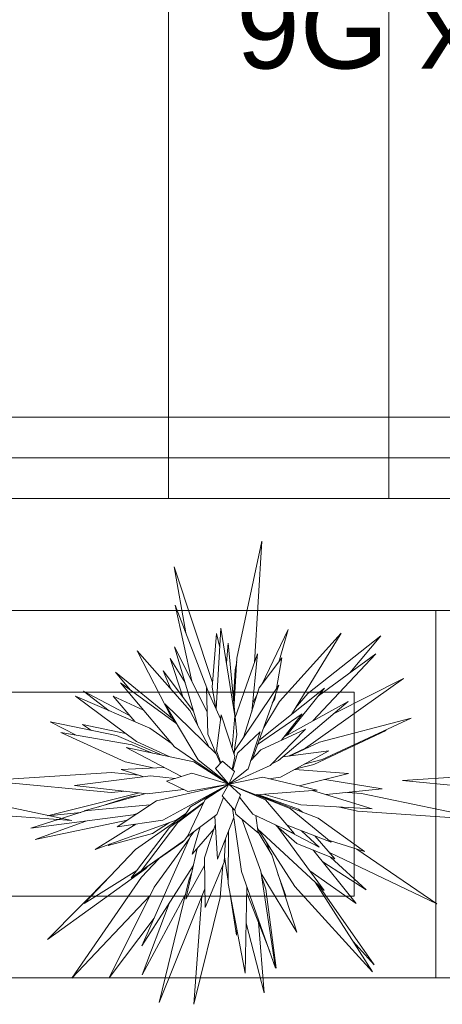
# Model space of a CAD drawing. Header units: millimetres. Extents: x -14761 to 157739, y -22400 to 107990.
# Tile 220 of 228: x 104398 to 104916, y 52280 to 53487. Entities that reach past the tile are written whole.
import ezdxf

# ---------------------------------------------------------------- set-up
doc = ezdxf.new("R2010")
doc.units = ezdxf.units.MM
doc.header["$MEASUREMENT"] = 0
doc.layers.add('Интерьер - Мебель', color=7, linetype='Continuous')
doc.layers.add('Конструктив - Лестницы в бассейны', color=7, linetype='Continuous')
doc.styles.add('СГЕНЕРИР_СТИЛЬ_1', font='txt')

msp = doc.modelspace()

# ---------------------------------------------------------------- linework, layer by layer
at = {"layer": 'Интерьер - Мебель', "color": 7, "linetype": 'Continuous', "lineweight": 15}
for p, q in [((104663.9, 52704.3), (104694.4, 52847.8)), ((104663.9, 52704.3), (104694.4, 52847.8)), ((104694.4, 52847.8), (104685.3, 52699.2)), ((104694.4, 52847.8), (104685.3, 52699.2)), ((104601.2, 52735.5), (104586.9, 52816.2)), ((104586.9, 52816.2), (104633.7, 52674.6)), ((104601.2, 52735.5), (104586.9, 52816.2)), ((104586.9, 52816.2), (104633.7, 52674.6)), ((104907.7, 52762.8), (103407.7, 52762.8)), ((104608.5, 52676.3), (104588.1, 52769.6)), ((104588.1, 52769.6), (104630.4, 52659.6)), ((104608.5, 52676.3), (104588.1, 52769.6)), ((104588.1, 52769.6), (104630.4, 52659.6)), ((106407.7, 52762.8), (104907.7, 52762.8)), ((104907.7, 52762.8), (104907.7, 52312.8)), ((104907.7, 52312.8), (104907.7, 52762.8)), ((104638.2, 52642.1), (104644.1, 52741.2)), ((104638.2, 52642.1), (104644.1, 52741.2)), ((104644.1, 52741.2), (104661.3, 52633.8)), ((104644.1, 52741.2), (104661.3, 52633.8)), ((104694.4, 52672.2), (104726.8, 52739.6)), ((104694.4, 52672.2), (104726.8, 52739.6)), ((104726.8, 52739.6), (104715.1, 52699.7)), ((104726.8, 52739.6), (104715.1, 52699.7)), ((104716.1, 52651.3), (104791.7, 52735.2)), ((104716.1, 52651.3), (104791.7, 52735.2)), ((104791.7, 52735.2), (104730.7, 52635.4)), ((104791.7, 52735.2), (104730.7, 52635.4)), ((104633.3, 52669), (104638.6, 52734.7)), ((104633.3, 52669), (104638.6, 52734.7)), ((104638.6, 52734.7), (104642.7, 52717.5)), ((104638.6, 52734.7), (104642.7, 52717.5)), ((104750.8, 52661), (104840.1, 52731.7)), ((104750.8, 52661), (104840.1, 52731.7)), ((104840.1, 52731.7), (104802.4, 52686.6)), ((104840.1, 52731.7), (104802.4, 52686.6)), ((104583.7, 52631.7), (104541.5, 52713.3)), ((104541.5, 52713.3), (104605.9, 52640.4)), ((104583.7, 52631.7), (104541.5, 52713.3)), ((104541.5, 52713.3), (104605.9, 52640.4)), ((104616, 52621.5), (104587.3, 52718.4)), ((104587.3, 52718.4), (104627.4, 52638.8)), ((104616, 52621.5), (104587.3, 52718.4)), ((104587.3, 52718.4), (104627.4, 52638.8)), ((104650.9, 52698.7), (104653, 52722.7)), ((104650.9, 52698.7), (104653, 52722.7)), ((104653, 52722.7), (104663.9, 52610.7)), ((104653, 52722.7), (104663.9, 52610.7)), ((104597.4, 52657.2), (104581.9, 52704.1)), ((104581.9, 52704.1), (104600.2, 52674.8)), ((104597.4, 52657.2), (104581.9, 52704.1)), ((104581.9, 52704.1), (104600.2, 52674.8)), ((104660.3, 52647.9), (104663.9, 52704.3)), ((104660.3, 52647.9), (104663.9, 52704.3)), ((104661.5, 52690.1), (104663.6, 52700)), ((104661.5, 52690.1), (104663.6, 52700)), ((104661.8, 52631.9), (104688.9, 52709.7)), ((104661.8, 52631.9), (104688.9, 52709.7)), ((104688.9, 52709.7), (104681.9, 52638.6)), ((104688.9, 52709.7), (104681.9, 52638.6)), ((104691.1, 52667.9), (104718.8, 52704.7)), ((104691.1, 52667.9), (104718.8, 52704.7)), ((104718.8, 52704.7), (104712.3, 52667.2)), ((104718.8, 52704.7), (104712.3, 52667.2)), ((104833.9, 52709.7), (104757, 52627.5)), ((104833.9, 52709.7), (104757, 52627.5)), ((104763.9, 52658.4), (104833.9, 52709.7)), ((104763.9, 52658.4), (104833.9, 52709.7)), ((104532.9, 52665.8), (104514.9, 52687.4)), ((104514.9, 52687.4), (104584.2, 52631.1)), ((104532.9, 52665.8), (104514.9, 52687.4)), ((104514.9, 52687.4), (104584.2, 52631.1)), ((104583.4, 52665.8), (104573.5, 52689)), ((104573.5, 52689), (104610.6, 52639.6)), ((104583.4, 52665.8), (104573.5, 52689)), ((104573.5, 52689), (104610.6, 52639.6)), ((104659.6, 52654.7), (104661.5, 52690.1)), ((104659.6, 52654.7), (104661.5, 52690.1)), ((104867.8, 52679.6), (104747.9, 52594.1)), ((104867.8, 52679.6), (104747.9, 52594.1)), ((104783, 52636.7), (104867.8, 52679.6)), ((104783, 52636.7), (104867.8, 52679.6)), ((104807.7, 52662.8), (103507.7, 52662.8)), ((104507.2, 52640.1), (104475.9, 52664)), ((104475.9, 52664), (104532.1, 52634.3)), ((104507.2, 52640.1), (104475.9, 52664)), ((104475.9, 52664), (104532.1, 52634.3)), ((104587.3, 52595.8), (104521.3, 52674.4)), ((104521.3, 52674.4), (104590.2, 52623.8)), ((104587.3, 52595.8), (104521.3, 52674.4)), ((104521.3, 52674.4), (104590.2, 52623.8)), ((104628.2, 52611.1), (104626.6, 52668)), ((104626.6, 52668), (104643.9, 52629.4)), ((104628.2, 52611.1), (104626.6, 52668)), ((104626.6, 52668), (104643.9, 52629.4)), ((104637.8, 52643), (104633.3, 52669)), ((104637.8, 52643), (104633.3, 52669)), ((104661, 52590.8), (104715.2, 52671.5)), ((104661, 52590.8), (104715.2, 52671.5)), ((104672, 52607.2), (104691.1, 52667.9)), ((104672, 52607.2), (104691.1, 52667.9)), ((104715.2, 52671.5), (104682.8, 52581)), ((104715.2, 52671.5), (104682.8, 52581)), ((104690.8, 52603.4), (104771.1, 52667.5)), ((104690.8, 52603.4), (104771.1, 52667.5)), ((104771.1, 52667.5), (104725.2, 52609.9)), ((104771.1, 52667.5), (104725.2, 52609.9)), ((104807.7, 52412.8), (104807.7, 52662.8)), ((104540.6, 52602.3), (104465.8, 52658)), ((104465.8, 52658), (104556.9, 52618.7)), ((104540.6, 52602.3), (104465.8, 52658)), ((104465.8, 52658), (104556.9, 52618.7)), ((104538.5, 52626.7), (104512.2, 52658)), ((104512.2, 52658), (104549.5, 52640.9)), ((104538.5, 52626.7), (104512.2, 52658)), ((104512.2, 52658), (104549.5, 52640.9)), ((104682.9, 52648.3), (104689, 52661)), ((104682.9, 52648.3), (104689, 52661)), ((104696.6, 52619.5), (104716.1, 52651.3)), ((104696.6, 52619.5), (104716.1, 52651.3)), ((104710.1, 52654.5), (104707.2, 52649.1)), ((104710.1, 52654.5), (104707.2, 52649.1)), ((104711, 52659.8), (104710.1, 52654.5)), ((104711, 52659.8), (104710.1, 52654.5)), ((104800.1, 52651.2), (104714.8, 52579)), ((104800.1, 52651.2), (104714.8, 52579)), ((104721.8, 52608), (104800.1, 52651.2)), ((104721.8, 52608), (104800.1, 52651.2)), ((104735.7, 52643.7), (104750.8, 52661)), ((104735.7, 52643.7), (104750.8, 52661)), ((104616.5, 52579.7), (104575.3, 52648.6)), ((104575.3, 52648.6), (104638.5, 52587)), ((104616.5, 52579.7), (104575.3, 52648.6)), ((104575.3, 52648.6), (104638.5, 52587)), ((104605.9, 52640.4), (104630, 52595.4)), ((104605.9, 52640.4), (104630, 52595.4)), ((104466.9, 52610), (104434.8, 52626.3)), ((104434.8, 52626.3), (104516.4, 52609.8)), ((104466.9, 52610), (104434.8, 52626.3)), ((104434.8, 52626.3), (104516.4, 52609.8)), ((104589.3, 52625.2), (104583.7, 52631.7)), ((104589.3, 52625.2), (104583.7, 52631.7)), ((104638.6, 52591), (104644.7, 52635)), ((104638.6, 52591), (104644.7, 52635)), ((104644.7, 52635), (104661.4, 52583.8)), ((104644.7, 52635), (104661.4, 52583.8)), ((104661.3, 52633.8), (104657.9, 52594.5)), ((104661.3, 52633.8), (104657.9, 52594.5)), ((104689.1, 52598.5), (104743.6, 52636.2)), ((104689.1, 52598.5), (104743.6, 52636.2)), ((104743.6, 52636.2), (104718.5, 52603.8)), ((104743.6, 52636.2), (104718.5, 52603.8)), ((104730.7, 52635.4), (104730.1, 52634.8)), ((104730.7, 52635.4), (104730.1, 52634.8)), ((104765, 52601.6), (104877.5, 52631)), ((104765, 52601.6), (104877.5, 52631)), ((104877.5, 52631), (104768.4, 52580.3)), ((104877.5, 52631), (104768.4, 52580.3)), ((104485.7, 52616), (104474.7, 52623.1)), ((104474.7, 52623.1), (104527.3, 52612.2)), ((104485.7, 52616), (104474.7, 52623.1)), ((104474.7, 52623.1), (104527.3, 52612.2)), ((104556.9, 52618.7), (104584.4, 52599.4)), ((104556.9, 52618.7), (104584.4, 52599.4)), ((104664.5, 52588.1), (104692.2, 52614.2)), ((104664.5, 52588.1), (104692.2, 52614.2)), ((104692.2, 52614.2), (104677.4, 52568.9)), ((104692.2, 52614.2), (104677.4, 52568.9)), ((104693.1, 52592), (104747.8, 52617.5)), ((104693.1, 52592), (104747.8, 52617.5)), ((104747.8, 52617.5), (104704.6, 52572.7)), ((104747.8, 52617.5), (104704.6, 52572.7)), ((104846.7, 52616), (104758.2, 52574)), ((104846.7, 52616), (104758.2, 52574)), ((104844.1, 52615.5), (104846.7, 52616)), ((104844.1, 52615.5), (104846.7, 52616)), ((104527, 52577.2), (104447.9, 52613.2)), ((104447.9, 52613.2), (104535.4, 52598.3)), ((104527, 52577.2), (104447.9, 52613.2)), ((104447.9, 52613.2), (104535.4, 52598.3)), ((104516.4, 52609.8), (104572, 52585.7)), ((104516.4, 52609.8), (104572, 52585.7)), ((104580.7, 52583.9), (104540.6, 52602.3)), ((104580.7, 52583.9), (104540.6, 52602.3)), ((104638.4, 52587.1), (104628.2, 52611.1)), ((104638.4, 52587.1), (104628.2, 52611.1)), ((104663.9, 52610.7), (104660.1, 52587.5)), ((104663.9, 52610.7), (104660.1, 52587.5)), ((104595.7, 52559.4), (104527.9, 52595.1)), ((104527.9, 52595.1), (104611.2, 52577.4)), ((104595.7, 52559.4), (104527.9, 52595.1)), ((104527.9, 52595.1), (104611.2, 52577.4)), ((104535.4, 52598.3), (104560.5, 52588.2)), ((104535.4, 52598.3), (104560.5, 52588.2)), ((104654.1, 52550.2), (104587.3, 52595.8)), ((104654.1, 52550.2), (104587.3, 52595.8)), ((104644.2, 52576.1), (104638.6, 52591)), ((104644.2, 52576.1), (104638.6, 52591)), ((104660.3, 52586.9), (104661, 52590.8)), ((104660.3, 52586.9), (104661, 52590.8)), ((104680.6, 52578.6), (104693.1, 52592)), ((104680.6, 52578.6), (104693.1, 52592)), ((104776.4, 52590.9), (104717.2, 52558.5)), ((104776.4, 52590.9), (104717.2, 52558.5)), ((104719.9, 52583.4), (104776.4, 52590.9)), ((104719.9, 52583.4), (104776.4, 52590.9)), ((104747.9, 52594.1), (104726.9, 52584.3)), ((104747.9, 52594.1), (104726.9, 52584.3)), ((104728.1, 52584.5), (104765, 52601.6)), ((104728.1, 52584.5), (104765, 52601.6)), ((104654.1, 52550.2), (104616.5, 52579.7)), ((104654.1, 52550.2), (104616.5, 52579.7)), ((104637.5, 52569.1), (104646.2, 52578.2)), ((104637.5, 52569.1), (104646.2, 52578.2)), ((104638.5, 52587), (104643.5, 52575.3)), ((104638.5, 52587), (104643.5, 52575.3)), ((104646.2, 52578.2), (104661, 52565.4)), ((104646.2, 52578.2), (104661, 52565.4)), ((104661.4, 52583.8), (104658, 52568.1)), ((104661.4, 52583.8), (104658, 52568.1)), ((104658.8, 52567.4), (104664.5, 52588.1)), ((104658.8, 52567.4), (104664.5, 52588.1)), ((104714.8, 52579), (104707.4, 52575.5)), ((104714.8, 52579), (104707.4, 52575.5)), ((104768.4, 52580.3), (104746.4, 52574.5)), ((104768.4, 52580.3), (104746.4, 52574.5)), ((104522, 52568.2), (104574.4, 52570.6)), ((104522, 52568.2), (104574.4, 52570.6)), ((104549.6, 52559.1), (104522, 52568.2)), ((104549.6, 52559.1), (104522, 52568.2)), ((104561, 52570), (104527, 52577.2)), ((104561, 52570), (104527, 52577.2)), ((104611.2, 52577.4), (104654.1, 52550.2)), ((104611.2, 52577.4), (104654.1, 52550.2)), ((104654.1, 52550.2), (104637.5, 52569.1)), ((104654.1, 52550.2), (104637.5, 52569.1)), ((104704.6, 52572.7), (104654.1, 52550.2)), ((104704.6, 52572.7), (104654.1, 52550.2)), ((104677.4, 52568.9), (104654.1, 52550.2)), ((104677.4, 52568.9), (104654.1, 52550.2)), ((104734.8, 52568.2), (104800.6, 52563.1)), ((104734.8, 52568.2), (104800.6, 52563.1)), ((104758.2, 52574), (104736.4, 52569)), ((104758.2, 52574), (104736.4, 52569)), ((104356, 52554.4), (104509.9, 52564.4)), ((104356, 52554.4), (104509.9, 52564.4)), ((104509.5, 52540), (104356, 52554.4)), ((104509.5, 52540), (104356, 52554.4)), ((104464.6, 52548.3), (104557.9, 52560.1)), ((104464.6, 52548.3), (104557.9, 52560.1)), ((104509.9, 52564.4), (104543.6, 52561.1)), ((104509.9, 52564.4), (104543.6, 52561.1)), ((104557.9, 52560.1), (104588.2, 52557)), ((104557.9, 52560.1), (104588.2, 52557)), ((104577.4, 52553.6), (104608.5, 52563.5)), ((104577.4, 52553.6), (104608.5, 52563.5)), ((104608.5, 52563.5), (104654.1, 52550.2)), ((104608.5, 52563.5), (104654.1, 52550.2)), ((104661, 52565.4), (104654.1, 52550.2)), ((104661, 52565.4), (104654.1, 52550.2)), ((104654.1, 52550.2), (104695.4, 52558.4)), ((104654.1, 52550.2), (104695.4, 52558.4)), ((104695.4, 52558.4), (104762.2, 52542.8)), ((104695.4, 52558.4), (104762.2, 52542.8)), ((104717.2, 52558.5), (104703, 52556.6)), ((104717.2, 52558.5), (104703, 52556.6)), ((104800.6, 52563.1), (104740.3, 52548)), ((104800.6, 52563.1), (104740.3, 52548)), ((104771.6, 52555.8), (104841.8, 52544.1)), ((104771.6, 52555.8), (104841.8, 52544.1)), ((104866.9, 52554.4), (105020.8, 52564.4)), ((104866.9, 52554.4), (105020.8, 52564.4)), ((105020.5, 52540), (104866.9, 52554.4)), ((105020.5, 52540), (104866.9, 52554.4)), ((104553.7, 52538.3), (104464.6, 52548.3)), ((104553.7, 52538.3), (104464.6, 52548.3)), ((104598.4, 52543.6), (104553.7, 52538.3)), ((104598.4, 52543.6), (104553.7, 52538.3)), ((104565.1, 52529.4), (104654.1, 52550.2)), ((104565.1, 52529.4), (104654.1, 52550.2)), ((104654.1, 52550.2), (104572.8, 52505.9)), ((104654.1, 52550.2), (104572.8, 52505.9)), ((104603.7, 52541.1), (104577.4, 52553.6)), ((104603.7, 52541.1), (104577.4, 52553.6)), ((104654.1, 52550.2), (104603.7, 52541.1)), ((104654.1, 52550.2), (104603.7, 52541.1)), ((104607, 52522.4), (104654.1, 52550.2)), ((104607, 52522.4), (104654.1, 52550.2)), ((104624.7, 52531.4), (104654.1, 52550.2)), ((104624.7, 52531.4), (104654.1, 52550.2)), ((104645.8, 52535.6), (104654.1, 52550.2)), ((104645.8, 52535.6), (104654.1, 52550.2)), ((104654.1, 52550.2), (104729.2, 52520.2)), ((104654.1, 52550.2), (104698.8, 52530.7)), ((104654.1, 52550.2), (104668.2, 52537.1)), ((104654.1, 52550.2), (104729.2, 52520.2)), ((104654.1, 52550.2), (104698.8, 52530.7)), ((104654.1, 52550.2), (104668.2, 52537.1)), ((104762.2, 52542.8), (104686.8, 52537.1)), ((104762.2, 52542.8), (104686.8, 52537.1)), ((104756.6, 52542.4), (104829.6, 52519.9)), ((104756.6, 52542.4), (104829.6, 52519.9)), ((104841.8, 52544.1), (104773.1, 52537.3)), ((104841.8, 52544.1), (104773.1, 52537.3)), ((104303.3, 52538.7), (104461.5, 52505.6)), ((104303.3, 52538.7), (104461.5, 52505.6)), ((104431.6, 52511.2), (104544.5, 52539.3)), ((104431.6, 52511.2), (104544.5, 52539.3)), ((104476.5, 52517.4), (104552, 52538.5)), ((104476.5, 52517.4), (104552, 52538.5)), ((104494.4, 52522.4), (104534.2, 52535)), ((104494.4, 52522.4), (104534.2, 52535)), ((104527.1, 52541.3), (104509.5, 52540)), ((104527.1, 52541.3), (104509.5, 52540)), ((104534.2, 52535), (104544.2, 52536.3)), ((104534.2, 52535), (104544.2, 52536.3)), ((104603.3, 52486), (104624.7, 52531.4)), ((104603.3, 52486), (104624.7, 52531.4)), ((104647.5, 52533.6), (104639.2, 52512.9)), ((104647.5, 52533.6), (104639.2, 52512.9)), ((104660.8, 52518), (104645.8, 52535.6)), ((104660.8, 52518), (104645.8, 52535.6)), ((104668.2, 52537.1), (104660.8, 52518)), ((104668.2, 52537.1), (104660.8, 52518)), ((104683.3, 52513.4), (104667, 52533.9)), ((104683.3, 52513.4), (104667, 52533.9)), ((104688, 52537.2), (104763.5, 52508.3)), ((104688, 52537.2), (104763.5, 52508.3)), ((104689.4, 52537.3), (104739.2, 52519.2)), ((104689.4, 52537.3), (104739.2, 52519.2)), ((104742.2, 52524.5), (104696.4, 52537.9)), ((104742.2, 52524.5), (104696.4, 52537.9)), ((104698.8, 52530.7), (104734.3, 52489.1)), ((104698.8, 52530.7), (104734.3, 52489.1)), ((104799.2, 52539.9), (104816.4, 52538.7)), ((104799.2, 52539.9), (104816.4, 52538.7)), ((104816.4, 52538.7), (104974.6, 52505.6)), ((104816.4, 52538.7), (104974.6, 52505.6)), ((104411.4, 52496), (104479.5, 52517.6)), ((104411.4, 52496), (104479.5, 52517.6)), ((104557.6, 52524.5), (104476.5, 52517.4)), ((104557.6, 52524.5), (104476.5, 52517.4)), ((104517.2, 52497.9), (104565.1, 52529.4)), ((104517.2, 52497.9), (104565.1, 52529.4)), ((104581.1, 52497.1), (104622.7, 52527.4)), ((104581.1, 52497.1), (104622.7, 52527.4)), ((104591.4, 52503.1), (104622.2, 52526.2)), ((104591.4, 52503.1), (104622.2, 52526.2)), ((104598.2, 52509.5), (104607, 52522.4)), ((104598.2, 52509.5), (104607, 52522.4)), ((104658.5, 52520.8), (104660.2, 52509.3)), ((104658.5, 52520.8), (104660.2, 52509.3)), ((104662.6, 52513.2), (104661.3, 52519.1)), ((104662.6, 52513.2), (104661.3, 52519.1)), ((104729.2, 52520.2), (104779.4, 52479)), ((104729.2, 52520.2), (104779.4, 52479)), ((104739.2, 52519.2), (104744.2, 52515.7)), ((104739.2, 52519.2), (104744.2, 52515.7)), ((104829.6, 52519.9), (104742.2, 52524.5)), ((104829.6, 52519.9), (104742.2, 52524.5)), ((104811.8, 52517.1), (104788.1, 52522.1)), ((104811.8, 52517.1), (104788.1, 52522.1)), ((104461.5, 52505.6), (104298.8, 52517.1)), ((104461.5, 52505.6), (104298.8, 52517.1)), ((104536.8, 52512.4), (104411.4, 52496)), ((104536.8, 52512.4), (104411.4, 52496)), ((104529.5, 52506), (104416.4, 52482.1)), ((104529.5, 52506), (104416.4, 52482.1)), ((104472.4, 52515.4), (104431.6, 52511.2)), ((104472.4, 52515.4), (104431.6, 52511.2)), ((104589.5, 52506), (104490, 52469.8)), ((104589.5, 52506), (104490, 52469.8)), ((104572.8, 52505.9), (104517.2, 52497.9)), ((104572.8, 52505.9), (104517.2, 52497.9)), ((104541.5, 52513.9), (104536.8, 52512.4)), ((104541.5, 52513.9), (104536.8, 52512.4)), ((104588, 52504.3), (104600.7, 52513.1)), ((104588, 52504.3), (104600.7, 52513.1)), ((104601.3, 52514), (104589.5, 52506)), ((104601.3, 52514), (104589.5, 52506)), ((104639.2, 52512.9), (104603.3, 52486)), ((104639.2, 52512.9), (104603.3, 52486)), ((104640.1, 52458), (104636.6, 52511)), ((104640.1, 52458), (104636.6, 52511)), ((104660.2, 52509.3), (104640.1, 52458)), ((104660.2, 52509.3), (104640.1, 52458)), ((104669.5, 52443.1), (104660, 52508.9)), ((104669.5, 52443.1), (104660, 52508.9)), ((104689.9, 52490.5), (104662.6, 52513.2)), ((104689.9, 52490.5), (104662.6, 52513.2)), ((104669.7, 52507.4), (104693, 52443.3)), ((104669.7, 52507.4), (104693, 52443.3)), ((104734.3, 52489.1), (104683.3, 52513.4)), ((104734.3, 52489.1), (104683.3, 52513.4)), ((104686.9, 52511.7), (104689.9, 52490.5)), ((104686.9, 52511.7), (104689.9, 52490.5)), ((104763.5, 52508.3), (104820.1, 52467.4)), ((104763.5, 52508.3), (104820.1, 52467.4)), ((104974.6, 52505.6), (104811.8, 52517.1)), ((104974.6, 52505.6), (104811.8, 52517.1)), ((104416.4, 52482.1), (104478.8, 52504.8)), ((104416.4, 52482.1), (104478.8, 52504.8)), ((104490, 52469.8), (104539.8, 52501.2)), ((104490, 52469.8), (104539.8, 52501.2)), ((104534.1, 52435.2), (104581.1, 52497.1)), ((104534.1, 52435.2), (104581.1, 52497.1)), ((104536.2, 52498.9), (104538.8, 52501)), ((104536.2, 52498.9), (104538.8, 52501)), ((104539.5, 52470.1), (104587.5, 52503.6)), ((104539.5, 52470.1), (104587.5, 52503.6)), ((104546.5, 52444), (104591.4, 52503.1)), ((104546.5, 52444), (104591.4, 52503.1)), ((104581.1, 52502.9), (104560.4, 52489.6)), ((104581.1, 52502.9), (104560.4, 52489.6)), ((104584.4, 52499.5), (104588, 52504.3)), ((104584.4, 52499.5), (104588, 52504.3)), ((104609.1, 52464.4), (104618.7, 52497.6)), ((104609.1, 52464.4), (104618.7, 52497.6)), ((104635.8, 52495.2), (104609.1, 52464.4)), ((104635.8, 52495.2), (104609.1, 52464.4)), ((104624.1, 52459.9), (104637.3, 52499.7)), ((104624.1, 52459.9), (104637.3, 52499.7)), ((104770.9, 52419.9), (104689.2, 52495.4)), ((104770.9, 52419.9), (104689.2, 52495.4)), ((104735, 52424.4), (104689.4, 52495.3)), ((104735, 52424.4), (104689.4, 52495.3)), ((104737.4, 52477.4), (104711.6, 52499.9)), ((104737.4, 52477.4), (104711.6, 52499.9)), ((104712.9, 52498.8), (104770.9, 52419.9)), ((104712.9, 52498.8), (104770.9, 52419.9)), ((104764.6, 52472.7), (104720, 52495.9)), ((104764.6, 52472.7), (104720, 52495.9)), ((104779.4, 52479), (104725.3, 52499.7)), ((104779.4, 52479), (104725.3, 52499.7)), ((104560.4, 52489.6), (104505.9, 52474.7)), ((104560.4, 52489.6), (104505.9, 52474.7)), ((104599.5, 52481.5), (104546.5, 52444)), ((104599.5, 52481.5), (104546.5, 52444)), ((104547.2, 52351.7), (104606.6, 52485.5)), ((104547.2, 52351.7), (104606.6, 52485.5)), ((104562.3, 52423.7), (104605.7, 52483.4)), ((104562.3, 52423.7), (104605.7, 52483.4)), ((104603.6, 52486.7), (104599.5, 52481.5)), ((104603.6, 52486.7), (104599.5, 52481.5)), ((104606.6, 52485.5), (104611.5, 52492.1)), ((104606.6, 52485.5), (104611.5, 52492.1)), ((104649.8, 52482.9), (104648, 52454.5)), ((104649.8, 52482.9), (104648, 52454.5)), ((104652.9, 52428.3), (104653.5, 52492.3)), ((104652.9, 52428.3), (104653.5, 52492.3)), ((104689.8, 52491.1), (104706.6, 52463.4)), ((104689.8, 52491.1), (104706.6, 52463.4)), ((104742.8, 52493), (104764.6, 52472.7)), ((104742.8, 52493), (104764.6, 52472.7)), ((104759.3, 52486.7), (104783.9, 52458.5)), ((104759.3, 52486.7), (104783.9, 52458.5)), ((104762.1, 52485.6), (104759.6, 52486.4)), ((104762.1, 52485.6), (104759.6, 52486.4)), ((104476.6, 52403.6), (104539.5, 52470.1)), ((104476.6, 52403.6), (104539.5, 52470.1)), ((104505.9, 52474.7), (104508.1, 52476.4)), ((104505.9, 52474.7), (104508.1, 52476.4)), ((104597.2, 52478.9), (104534.1, 52435.2)), ((104597.2, 52478.9), (104534.1, 52435.2)), ((104599, 52481.1), (104597.2, 52478.9)), ((104599, 52481.1), (104597.2, 52478.9)), ((104601.3, 52409.1), (104614.9, 52471.1)), ((104601.3, 52409.1), (104614.9, 52471.1)), ((104700.1, 52478.6), (104704.2, 52467.4)), ((104700.1, 52478.6), (104704.2, 52467.4)), ((104783.9, 52458.5), (104737.4, 52477.4)), ((104783.9, 52458.5), (104737.4, 52477.4)), ((104756.7, 52469.6), (104758.1, 52468.5)), ((104756.7, 52469.6), (104758.1, 52468.5)), ((104820.1, 52467.4), (104777.1, 52480.9)), ((104820.1, 52467.4), (104777.1, 52480.9)), ((104811, 52470.3), (104908.8, 52403.2)), ((104811, 52470.3), (104908.8, 52403.2)), ((104546.7, 52436.1), (104568, 52458.7)), ((104546.7, 52436.1), (104568, 52458.7)), ((104624.8, 52398.9), (104624.1, 52459.9)), ((104624.8, 52398.9), (104624.1, 52459.9)), ((104652.9, 52431.3), (104648.4, 52460.8)), ((104652.9, 52431.3), (104648.4, 52460.8)), ((104706.6, 52463.4), (104737.2, 52368.5)), ((104706.6, 52463.4), (104737.2, 52368.5)), ((104758.1, 52468.5), (104809.8, 52403.9)), ((104758.1, 52468.5), (104809.8, 52403.9)), ((104908.8, 52403.2), (104777.3, 52466.1)), ((104908.8, 52403.2), (104777.3, 52466.1)), ((104778.4, 52460.7), (104822.3, 52420.4)), ((104778.4, 52460.7), (104822.3, 52420.4)), ((104551.7, 52446.2), (104431.5, 52359.5)), ((104551.7, 52446.2), (104431.5, 52359.5)), ((104610.3, 52449.9), (104547.2, 52351.7)), ((104610.3, 52449.9), (104547.2, 52351.7)), ((104555.1, 52449.8), (104551.7, 52446.2)), ((104555.1, 52449.8), (104551.7, 52446.2)), ((104624.2, 52450.5), (104601.3, 52409.1)), ((104624.2, 52450.5), (104601.3, 52409.1)), ((104648, 52454.5), (104624.8, 52398.9)), ((104648, 52454.5), (104624.8, 52398.9)), ((104646.4, 52450.7), (104643.4, 52411.3)), ((104646.4, 52450.7), (104643.4, 52411.3)), ((104822.3, 52420.4), (104769, 52454.8)), ((104822.3, 52420.4), (104769, 52454.8)), ((104431.5, 52359.5), (104509.9, 52438.8)), ((104431.5, 52359.5), (104509.9, 52438.8)), ((104461.3, 52312.2), (104546.7, 52436.1)), ((104461.3, 52312.2), (104546.7, 52436.1)), ((104541, 52444.3), (104476.6, 52403.6)), ((104541, 52444.3), (104476.6, 52403.6)), ((104568.4, 52282.4), (104605.2, 52433.5)), ((104568.4, 52282.4), (104605.2, 52433.5)), ((104605.2, 52433.5), (104608.3, 52441)), ((104605.2, 52433.5), (104608.3, 52441)), ((104711.3, 52324.6), (104669.5, 52443.1)), ((104711.3, 52324.6), (104669.5, 52443.1)), ((104693, 52443.3), (104711.3, 52324.6)), ((104693, 52443.3), (104711.3, 52324.6)), ((104737.2, 52368.5), (104693.4, 52440.6)), ((104737.2, 52368.5), (104693.4, 52440.6)), ((104693.9, 52437.2), (104699.4, 52421.5)), ((104693.9, 52437.2), (104699.4, 52421.5)), ((104714.1, 52440.3), (104723.9, 52413.2)), ((104714.1, 52440.3), (104723.9, 52413.2)), ((104809.8, 52403.9), (104753.3, 52443.8)), ((104809.8, 52403.9), (104753.3, 52443.8)), ((104507.2, 52312.8), (104562.3, 52423.7)), ((104507.2, 52312.8), (104562.3, 52423.7)), ((104624.5, 52421.9), (104568.4, 52282.4)), ((104624.5, 52421.9), (104568.4, 52282.4)), ((104673.9, 52318.4), (104652.9, 52428.3)), ((104673.9, 52318.4), (104652.9, 52428.3)), ((104676, 52424.7), (104673.9, 52318.4)), ((104676, 52424.7), (104673.9, 52318.4)), ((104699.4, 52421.5), (104712.1, 52324.6)), ((104699.4, 52421.5), (104712.1, 52324.6)), ((104829.8, 52320.1), (104735, 52424.4)), ((104829.8, 52320.1), (104735, 52424.4)), ((104759.8, 52430.1), (104829.8, 52320.1)), ((104759.8, 52430.1), (104829.8, 52320.1)), ((104762.4, 52427.7), (104832.2, 52328.6)), ((104762.4, 52427.7), (104832.2, 52328.6)), ((103507.7, 52412.8), (104807.7, 52412.8)), ((104557.3, 52413.5), (104461.3, 52312.2)), ((104557.3, 52413.5), (104461.3, 52312.2)), ((104600.5, 52414.3), (104547.8, 52316.5)), ((104600.5, 52414.3), (104547.8, 52316.5)), ((104610.8, 52280.2), (104620.8, 52412.7)), ((104610.8, 52280.2), (104620.8, 52412.7)), ((104643.4, 52411.3), (104610.8, 52280.2)), ((104643.4, 52411.3), (104610.8, 52280.2)), ((104663.1, 52364.8), (104655.4, 52415.4)), ((104663.1, 52364.8), (104655.4, 52415.4)), ((104676.1, 52416.8), (104675.8, 52418.3)), ((104676.1, 52416.8), (104675.8, 52418.3)), ((104704, 52345.1), (104676.1, 52416.8)), ((104704, 52345.1), (104676.1, 52416.8)), ((104723.9, 52413.2), (104721.8, 52416.4)), ((104723.9, 52413.2), (104721.8, 52416.4)), ((104547.8, 52316.5), (104580.7, 52403.9)), ((104547.8, 52316.5), (104580.7, 52403.9)), ((104562.3, 52385.8), (104507.2, 52312.8)), ((104562.3, 52385.8), (104507.2, 52312.8)), ((104697.1, 52294.2), (104675.1, 52379.6)), ((104697.1, 52294.2), (104675.1, 52379.6)), ((104690.1, 52380.9), (104697.1, 52294.2)), ((104690.1, 52380.9), (104697.1, 52294.2)), ((104663.6, 52372.6), (104663.1, 52364.8)), ((104663.6, 52372.6), (104663.1, 52364.8)), ((104832.2, 52328.6), (104806.3, 52357)), ((104832.2, 52328.6), (104806.3, 52357)), ((104712.1, 52324.6), (104710.8, 52327.9)), ((104712.1, 52324.6), (104710.8, 52327.9)), ((103407.7, 52312.8), (104907.7, 52312.8)), ((104907.7, 52312.8), (106407.7, 52312.8))]:
    msp.add_line(p, q, dxfattribs=at)
at = {"layer": 'Конструктив - Лестницы в бассейны', "color": 7, "linetype": 'Continuous', "lineweight": 15}
for p, q in [((104580, 54200), (104580, 52900)), ((104580, 52900), (104580, 54200)), ((104850, 54200), (104850, 52900)), ((104850, 52900), (104850, 54200)), ((106200, 52900), (103770, 52900)), ((104580, 52900), (104310, 52900)), ((104850, 52900), (104580, 52900)), ((105120, 52900), (104850, 52900))]:
    msp.add_line(p, q, dxfattribs=at)
msp.add_lwpolyline([(103770, 52950), (112230, 52950), (112230, 53000), (103770, 53000)], close=True, dxfattribs=at)

# ---------------------------------------------------------------- texts
at = {"layer": 'Конструктив - Лестницы в бассейны', "color": 161, "lineweight": 20, "true_color": 0x78aaff, "insert": (104985, 53527.1), "char_height": 100, "attachment_point": 2, "style": 'СГЕНЕРИР_СТИЛЬ_1'}
msp.add_mtext('\\A1;{\\pqc;\\pt0,7100;\\fArial|b0|i0|c204|p38;9G x \\fArial|b0|i0|c204|p38;270\\fArial|b0|i0|c204|p38;\\A1{\\H.66x;\\S^  ;}\\fArial|b0|i0|c204|p38;\\fArial|b0|i0|c204|p38;\\fArial|b0|i0|c204|p38;\\fArial|b0|i0|c204|p38;\\A1{\\H.66x;\\S^  ;}\\fArial|b0|i0|c204|p38;\\fArial|b0|i0|c204|p38;\\fArial|b0|i0|c204|p38;\\fArial|b0|i0|c204|p38;\\A1{\\H.66x;\\S^  ;}\\fArial|b0|i0|c204|p38;}', dxfattribs=at)

doc.saveas('drawing.dxf')
